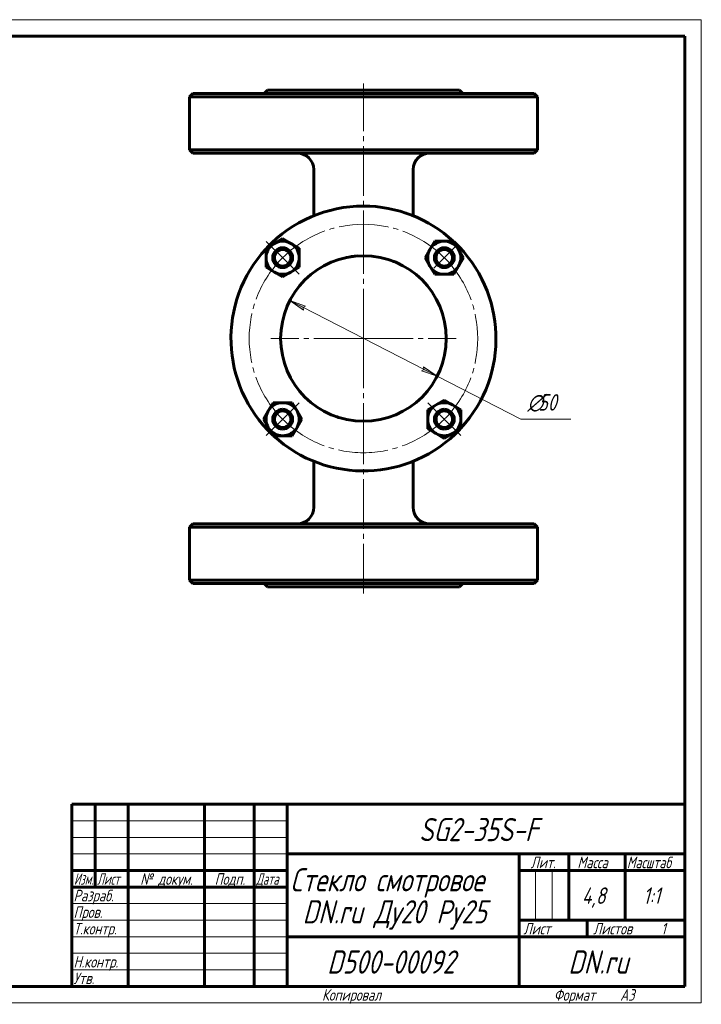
# Model space of a CAD drawing. Header units: millimetres. Extents: x 0 to 420, y 0 to 297.
# Tile 3 of 3: x 214 to 420, y 0 to 297. Entities that reach past the tile are written whole.
import ezdxf

# ---------------------------------------------------------------- set-up
doc = ezdxf.new("R2010")
doc.units = ezdxf.units.MM
for name, pattern in [('K5LT_AXLED', [19.5, 15, -1.5, 1.5, -1.5]), ('K5LT_BASIC', [0]), ('K5LT_THIN', [0])]:
    doc.linetypes.add(name, pattern=pattern)
doc.layers.add('Системный слой', color=7, linetype='Continuous')
doc.layers.add('Системный слой (1)', color=7, linetype='Continuous', true_color=0x6c6c6c)
doc.styles.add('KDIMTEXTSTYLE', font='GOST_AU.SHX', dxfattribs={"width": 0.96, "oblique": 15, "height": 5})
doc.styles.add('KTEXTSTYLE', font='GOST_AU.SHX', dxfattribs={"width": 0.96, "height": 5})
doc.dimstyles.new('KDIMSTYLE (1.00)', dxfattribs={"dimtxt": 5, "dimasz": 1, "dimexe": 2, "dimexo": 0, "dimgap": 1, "dimtad": 1, "dimtxsty": 'KDIMTEXTSTYLE', "dimsah": 1, "dimcen": 0, "dimdle": 1, "dimadec": 0, "dimazin": 0, "dimtfac": 0.667, "dimtmove": 0, "dimatfit": 3, "dimfxl": 1, "dimtvp": 1, "dimtolj": 1, "dimtzin": 0, "dimarcsym": 0})

# ---------------------------------------------------------------- blocks, each defined once
blk = doc.blocks.new('U47')
at = {"layer": 'Системный слой (1)', "linetype": 'K5LT_BASIC', "lineweight": 60}
for p, q in [((328.91, 178.2), (328.8, 178.15)), ((328.99, 178.24), (328.91, 178.2)), ((329.05, 178.27), (328.99, 178.24))]:
    blk.add_line(p, q, dxfattribs=at)
blk = doc.blocks.new('U48')
at = {"layer": 'Системный слой (1)', "linetype": 'K5LT_BASIC', "lineweight": 60}
for p, q in [((326.83, 224.1), (327.09, 224)), ((327.09, 224), (327.33, 223.91)), ((327.33, 223.91), (327.55, 223.82))]:
    blk.add_line(p, q, dxfattribs=at)
blk = doc.blocks.new('U49')
at = {"layer": 'Системный слой (1)', "linetype": 'K5LT_BASIC', "lineweight": 60}
for start, end in [(90, 136.6424), (47.297, 90), (317.297, 46.6424), (137.297, 226.6424), (227.297, 316.6424)]:
    blk.add_arc((318.02, 200.7), 40, start, end, dxfattribs=at)
blk = doc.blocks.new('U50')
at = {"layer": 'Системный слой (1)', "linetype": 'K5LT_BASIC', "lineweight": 60}
for p, q in [((310.05, 177.01), (309.64, 177.15)), ((310.49, 176.86), (310.05, 177.01)), ((310.96, 176.72), (310.49, 176.86))]:
    blk.add_line(p, q, dxfattribs=at)
blk = doc.blocks.new('U51')
at = {"layer": 'Системный слой (1)', "linetype": 'K5LT_BASIC', "lineweight": 60}
for p, q in [((328.91, 178.2), (328.8, 178.15)), ((328.99, 178.24), (328.91, 178.2)), ((329.05, 178.27), (328.99, 178.24))]:
    blk.add_line(p, q, dxfattribs=at)
blk = doc.blocks.new('U52')
at = {"layer": 'Системный слой (1)', "linetype": 'K5LT_BASIC', "lineweight": 60}
for p, q in [((326.83, 224.1), (327.09, 224)), ((327.09, 224), (327.33, 223.91)), ((327.33, 223.91), (327.55, 223.82))]:
    blk.add_line(p, q, dxfattribs=at)
blk = doc.blocks.new('U53')
at = {"layer": 'Системный слой (1)', "linetype": 'K5LT_BASIC', "lineweight": 60}
for p, q in [((313.61, 225.31), (314.4, 225.44)), ((314.4, 225.44), (315.23, 225.55)), ((315.23, 225.55), (316.08, 225.63))]:
    blk.add_line(p, q, dxfattribs=at)
blk = doc.blocks.new('U54')
at = {"layer": 'Системный слой (1)', "linetype": 'K5LT_BASIC', "lineweight": 60}
for p, q in [((310.05, 177.01), (309.64, 177.15)), ((310.49, 176.86), (310.05, 177.01)), ((310.96, 176.72), (310.49, 176.86))]:
    blk.add_line(p, q, dxfattribs=at)
blk = doc.blocks.new('U55')
at = {"layer": 'Системный слой (1)', "linetype": 'K5LT_AXLED', "lineweight": 18}
for q in [(318.02, 228.7), (290.02, 200.7), (346.02, 200.7), (318.02, 172.7)]:
    blk.add_line((318.02, 200.7), q, dxfattribs=at)
blk = doc.blocks.new('D6')
at = {"layer": 'Системный слой (1)'}
for points in [[(300.53, 210.43), (295.78, 212.13), (299.93, 209.26), (299.79, 210.07)], [(340.26, 189.28), (336.11, 192.15), (336.26, 191.34), (335.51, 190.98)]]:
    blk.add_hatch(color=256, dxfattribs=at).paths.add_polyline_path(points)
at = {"layer": 'Системный слой (1)', "linetype": 'K5LT_THIN', "lineweight": 18}
for p, q in [((295.78, 212.13), (300.53, 210.43)), ((299.93, 209.26), (295.78, 212.13)), ((295.78, 212.13), (340.26, 189.28)), ((300.53, 210.43), (299.79, 210.07)), ((299.79, 210.07), (299.93, 209.26)), ((335.51, 190.98), (336.26, 191.34)), ((340.26, 189.28), (335.51, 190.98)), ((336.26, 191.34), (336.11, 192.15)), ((336.11, 192.15), (340.26, 189.28)), ((340.26, 189.28), (365.52, 176.31))]:
    blk.add_line(p, q, dxfattribs=at)
blk.add_wipeout([(367.52, 177.31), (367.52, 184.69), (378.16, 184.69), (378.16, 177.31)]).dxf.layer = 'Системный слой (1)'
blk.add_line((365.52, 176.31), (380.6, 176.31), dxfattribs=at)
at = {"layer": 'Системный слой (1)', "char_height": 5, "attachment_point": 1, "style": 'KTEXTSTYLE'}
for s, insert in [('\\H5.0;\\W1.000;\\Q15;\\Q15;\\W0.960;∅', (367.52, 183.9)), ('\\H5.0;\\W1.000;\\Q15;\\Q15;\\W0.960;50', (370.83, 183.9))]:
    blk.add_mtext(s, dxfattribs=dict(at, insert=insert))
blk = doc.blocks.new('KDIMARROW_01')
at = {"layer": 'Системный слой'}
blk.add_hatch(color=0, dxfattribs=at).paths.add_polyline_path([(0, 0), (-5, 0.66), (-4.5, 0), (-5, -0.66)])
at = {"layer": 'Системный слой', "color": 0, "linetype": 'K5LT_THIN', "lineweight": 18}
for p, q in [((-4.5, 0), (-5, 0.66)), ((-5, 0.66), (0, 0)), ((0, 0), (-5, -0.66)), ((-5, -0.66), (-4.5, 0))]:
    blk.add_line(p, q, dxfattribs=at)
at = {"layer": 'Системный слой (1)', "color": 0, "linetype": 'K5LT_THIN', "lineweight": 18}
blk.add_line((318.02, 200.7), (317.02, 200.7), dxfattribs=at)
blk = doc.blocks.new('U56')
at = {"layer": 'Системный слой (1)', "linetype": 'K5LT_AXLED', "lineweight": 18}
for p, q in [((293.63, 225.1), (288.68, 230.05)), ((342.42, 225.1), (345.6, 228.28)), ((298.58, 220.15), (293.63, 225.1)), ((339.23, 221.92), (342.42, 225.1)), ((298.58, 181.26), (293.63, 176.31)), ((337.47, 181.26), (342.42, 176.31)), ((293.63, 176.31), (288.68, 171.36)), ((342.42, 176.31), (347.37, 171.36))]:
    blk.add_line(p, q, dxfattribs=at)
for start, end in [(45, 135), (135, 225), (315, 45), (225, 315)]:
    blk.add_arc((318.02, 200.7), 34.5, start, end, dxfattribs=at)
blk = doc.blocks.new('U57')
at = {"linetype": 'K5LT_THIN', "lineweight": 18}
for p, q in [((0, 297), (420, 297)), ((420, 297), (420, 0)), ((230, 55), (295, 55)), ((230, 50), (295, 50)), ((230, 45), (295, 45)), ((369.96, 25), (369.96, 40)), ((374.98, 25), (374.98, 40)), ((230, 30), (295, 30)), ((230, 25), (295, 25)), ((230, 20), (295, 20)), ((230, 15), (295, 15)), ((230, 10), (295, 10)), ((420, 0), (0, 0))]:
    blk.add_line(p, q, dxfattribs=at)
at = {"linetype": 'K5LT_BASIC', "lineweight": 60}
for p, q in [((20, 292), (415, 292)), ((415, 292), (415, 5)), ((230, 60), (415, 60)), ((230, 5), (230, 60)), ((237, 35), (237, 60)), ((247, 5), (247, 60)), ((270, 5), (270, 60)), ((285, 5), (285, 60)), ((295, 5), (295, 60)), ((295, 45), (415, 45)), ((365, 5), (365, 45)), ((380, 25), (380, 45)), ((397, 25), (397, 45)), ((230, 40), (295, 40)), ((365, 40), (380, 40)), ((380, 40), (415, 40)), ((230, 35), (295, 35)), ((365, 25), (415, 25)), ((385.57, 20), (385.57, 25)), ((295, 20), (365, 20)), ((365, 20), (415, 20)), ((415, 5), (20, 5))]:
    blk.add_line(p, q, dxfattribs=at)
at = {"attachment_point": 1, "style": 'KTEXTSTYLE'}
for s, insert, char_height in [('\\H5.0;\\W1.000;\\Q15;\\Q15;\\W0.960;\\H7.00;SG2-35S-F', (334.83, 55.86), 7), ('\\H5.0;\\W1.000;\\Q15;\\Q15;\\W0.960;\\H3.50;Лит.', (368.47, 44.18), 3.5), ('\\H5.0;\\W1.000;\\Q15;\\Q15;\\W0.960;\\H3.50;Масса', (382.58, 44.18), 3.5), ('\\H5.0;\\W1.000;\\Q15;\\Q15;\\W0.926;\\H3.50;Масштаб', (397.52, 44.18), 3.5), ('\\H5.0;\\W1.000;\\Q15;\\Q15;\\W0.786;\\H3.50;Изм.', (230.62, 39.18), 3.5), ('\\H5.0;\\W1.000;\\Q15;\\Q15;\\W0.800;\\H3.50;Лист', (237.61, 39.18), 3.5), ('\\H5.0;\\W1.000;\\Q15;\\Q15;\\W0.960;\\H3.50;№ докум.', (250.63, 39.18), 3.5), ('\\H5.0;\\W1.000;\\Q15;\\Q15;\\W0.960;\\H3.50;Подп.', (273.1, 39.18), 3.5), ('\\H5.0;\\W1.000;\\Q15;\\Q15;\\W0.800;\\H3.50;Дата', (285.61, 39.18), 3.5), ('\\H5.0;\\W1.000;\\Q15;\\Q15;\\W0.960;\\H7.00;Стекло смотровое', (295.94, 40.69), 7), ('\\H5.0;\\W1.000;\\Q15;\\Q15;\\W0.960;\\H3.50;Разраб.', (230.5, 34.18), 3.5), ('\\H5.0;\\W1.000;\\Q15;\\Q15;\\W0.960;4,8', (383.95, 34.9), 5), ('\\H5.0;\\W1.000;\\Q15;\\Q15;\\W0.960;1:1', (402.44, 34.9), 5), ('\\H5.0;\\W1.000;\\Q15;\\Q15;\\W0.960;\\H7.00;DN.ru Ду20 Ру25', (299.65, 31.02), 7), ('\\H5.0;\\W1.000;\\Q15;\\Q15;\\W0.960;\\H3.50;Пров.', (230.5, 29.18), 3.5), ('\\H5.0;\\W1.000;\\Q15;\\Q15;\\W0.960;\\H3.50;Т.контр.', (230.5, 24.18), 3.5), ('\\H5.0;\\W1.000;\\Q15;\\Q15;\\W0.960;\\H3.50;Лист', (366.32, 24.18), 3.5), ('\\H5.0;\\W1.000;\\Q15;\\Q15;\\W0.960;\\H3.50;Листов', (387.36, 24.18), 3.5), ('\\H5.0;\\W1.000;\\Q15;\\Q15;\\W0.960;\\H3.50;1', (407.91, 24.18), 3.5), ('\\H5.0;\\W1.000;\\Q15;\\Q15;\\W0.960;\\H7.00;D500-00092', (307.06, 15.86), 7), ('\\H5.0;\\W1.000;\\Q15;\\Q15;\\W0.960;\\H7.00;DN.ru', (379.84, 15.86), 7), ('\\H5.0;\\W1.000;\\Q15;\\Q15;\\W0.960;\\H3.50;Н.контр.', (230.5, 14.18), 3.5), ('\\H5.0;\\W1.000;\\Q15;\\Q15;\\W0.960;\\H3.50;Утв.', (230.5, 9.18), 3.5), ('\\H5.0;\\W1.000;\\Q15;\\Q15;\\W0.960;\\H3.50;Копировал', (305.5, 4.18), 3.5), ('\\H5.0;\\W1.000;\\Q15;\\Q15;\\W0.960;\\H3.50;Формат', (375.5, 4.18), 3.5), ('\\H5.0;\\W1.000;\\Q15;\\Q15;\\W0.960;\\H3.50;A3', (395.5, 4.18), 3.5)]:
    blk.add_mtext(s, dxfattribs=dict(at, insert=insert, char_height=char_height))

msp = doc.modelspace()

# ---------------------------------------------------------------- linework, layer by layer
at = {"layer": 'Системный слой (1)', "linetype": 'K5LT_AXLED', "lineweight": 18}
for p, q in [((318.021, 224.321), (318.021, 277.704)), ((318.021, 123.704), (318.021, 177.087))]:
    msp.add_line(p, q, dxfattribs=at)
at = {"layer": 'Системный слой (1)', "linetype": 'K5LT_BASIC', "lineweight": 60}
for p, q in [((266.521, 274.704), (265.521, 273.704)), ((265.521, 273.704), (318.021, 273.704)), ((265.521, 257.704), (265.521, 273.704)), ((369.521, 274.704), (266.521, 274.704)), ((289.021, 275.704), (288.021, 274.704)), ((289.021, 275.704), (347.021, 275.704)), ((318.021, 273.704), (370.521, 273.704)), ((347.021, 275.704), (348.021, 274.704)), ((369.521, 274.704), (370.521, 273.704)), ((370.521, 257.704), (370.521, 273.704)), ((266.521, 256.704), (265.521, 257.704)), ((318.021, 257.704), (265.521, 257.704)), ((266.521, 256.704), (369.521, 256.704)), ((370.521, 257.704), (318.021, 257.704)), ((369.521, 256.704), (370.521, 257.704)), ((303.021, 237.785), (303.021, 251.704)), ((333.021, 237.785), (333.021, 251.704)), ((288.626, 227.986), (291.126, 229.429)), ((291.126, 229.429), (293.626, 230.873)), ((293.626, 230.873), (296.126, 229.429)), ((296.126, 229.429), (298.626, 227.986)), ((338.086, 227.599), (339.529, 230.099)), ((339.529, 230.099), (342.416, 230.099)), ((342.416, 230.099), (345.303, 230.099)), ((345.303, 230.099), (346.746, 227.599)), ((288.626, 225.099), (288.626, 227.986)), ((298.626, 227.986), (298.626, 225.099)), ((336.642, 225.099), (338.086, 227.599)), ((346.746, 227.599), (348.19, 225.099)), ((288.626, 222.213), (288.626, 225.099)), ((298.626, 225.099), (298.626, 222.213)), ((329.132, 223.099), (329.107, 223.112)), ((338.086, 222.599), (336.642, 225.099)), ((348.19, 225.099), (346.746, 222.599)), ((291.126, 220.769), (288.626, 222.213)), ((293.626, 219.326), (291.126, 220.769)), ((296.126, 220.769), (293.626, 219.326)), ((298.626, 222.213), (296.126, 220.769)), ((339.529, 220.099), (338.086, 222.599)), ((342.416, 220.099), (339.529, 220.099)), ((345.303, 220.099), (342.416, 220.099)), ((346.746, 222.599), (345.303, 220.099)), ((339.916, 180.639), (342.416, 182.082)), ((342.416, 182.082), (344.916, 180.639)), ((287.852, 176.309), (289.296, 178.809)), ((289.296, 178.809), (290.739, 181.309)), ((290.739, 181.309), (293.626, 181.309)), ((293.626, 181.309), (296.512, 181.309)), ((296.512, 181.309), (297.956, 178.809)), ((297.956, 178.809), (299.399, 176.309)), ((337.416, 179.196), (339.916, 180.639)), ((337.416, 176.309), (337.416, 179.196)), ((344.916, 180.639), (347.416, 179.196)), ((347.416, 179.196), (347.416, 176.309)), ((289.296, 173.809), (287.852, 176.309)), ((299.399, 176.309), (297.956, 173.809)), ((337.416, 173.422), (337.416, 176.309)), ((347.416, 176.309), (347.416, 173.422)), ((290.739, 171.309), (289.296, 173.809)), ((297.956, 173.809), (296.512, 171.309)), ((339.916, 171.979), (337.416, 173.422)), ((347.416, 173.422), (344.916, 171.979)), ((293.626, 171.309), (290.739, 171.309)), ((296.512, 171.309), (293.626, 171.309)), ((342.416, 170.535), (339.916, 171.979)), ((344.916, 171.979), (342.416, 170.535)), ((303.021, 149.704), (303.021, 163.623)), ((333.021, 149.704), (333.021, 163.623)), ((266.521, 144.704), (265.521, 143.704)), ((265.521, 143.704), (318.021, 143.704)), ((265.521, 127.704), (265.521, 143.704)), ((369.521, 144.704), (266.521, 144.704)), ((318.021, 143.704), (370.521, 143.704)), ((369.521, 144.704), (370.521, 143.704)), ((370.521, 127.704), (370.521, 143.704)), ((266.521, 126.704), (265.521, 127.704)), ((318.021, 127.704), (265.521, 127.704)), ((266.521, 126.704), (369.521, 126.704)), ((289.021, 125.704), (288.021, 126.704)), ((289.021, 125.704), (347.021, 125.704)), ((370.521, 127.704), (318.021, 127.704)), ((347.021, 125.704), (348.021, 126.704)), ((369.521, 126.704), (370.521, 127.704))]:
    msp.add_line(p, q, dxfattribs=at)
for centre in [(293.626, 225.099), (342.416, 225.099), (293.626, 176.309), (342.416, 176.309)]:
    msp.add_circle(centre, 2.5, dxfattribs=at)
for centre, radius, start, end in [((298.021, 251.704), 5, 0, 90), ((338.021, 251.704), 5, 90, 180), ((293.626, 225.099), 5, 120, 180), ((293.626, 225.099), 5, 60, 120), ((293.626, 225.099), 5, 0, 60), ((342.416, 225.099), 5, 90, 150), ((342.416, 225.099), 5, 30, 90), ((293.626, 225.099), 3, 90, 270), ((293.626, 225.099), 3, 270, 90), ((342.416, 225.099), 5, 150, 210), ((342.416, 225.099), 3, 90, 270), ((342.416, 225.099), 3, 270, 90), ((342.416, 225.099), 5, 330, 30), ((293.626, 225.099), 5, 180, 240), ((318.021, 200.704), 25, 0, 270), ((293.626, 225.099), 5, 300, 0), ((306.021, 224.891), 2, 296.3878, 297.56749), ((293.626, 225.099), 5, 240, 300), ((342.416, 225.099), 5, 210, 270), ((342.416, 225.099), 5, 270, 330), ((318.021, 200.704), 25, 270, 0), ((293.626, 176.309), 5, 150, 210), ((293.626, 176.309), 5, 90, 150), ((293.626, 176.309), 3, 90, 270), ((293.626, 176.309), 5, 30, 90), ((293.626, 176.309), 3, 270, 90), ((293.626, 176.309), 5, 330, 30), ((342.416, 176.309), 5, 120, 180), ((342.416, 176.309), 3, 90, 270), ((342.416, 176.309), 5, 60, 120), ((342.416, 176.309), 3, 270, 90), ((342.416, 176.309), 5, 0, 60), ((306.021, 176.517), 2, 62.45627, 63.6122), ((342.416, 176.309), 5, 180, 240), ((342.416, 176.309), 5, 300, 0), ((293.626, 176.309), 5, 210, 270), ((293.626, 176.309), 5, 270, 330), ((342.416, 176.309), 5, 240, 300), ((298.021, 149.704), 5, 270, 0), ((338.021, 149.704), 5, 180, 270)]:
    msp.add_arc(centre, radius, start, end, dxfattribs=at)
for points, knots in [([(306.946, 223.118), (306.943, 223.116), (306.944, 223.117), (306.956, 223.123), (306.967, 223.128), (306.984, 223.137), (306.985, 223.138), (306.989, 223.139), (306.99, 223.14), (306.994, 223.142), (306.996, 223.143), (306.999, 223.145), (307, 223.145), (307.003, 223.147), (307.005, 223.148), (307.008, 223.149), (307.009, 223.15), (307.012, 223.151), (307.013, 223.152), (307.016, 223.153), (307.017, 223.153), (307.019, 223.155), (307.02, 223.155), (307.022, 223.156), (307.023, 223.157), (307.025, 223.158), (307.026, 223.158), (307.027, 223.159), (307.028, 223.159), (307.03, 223.16), (307.03, 223.16), (307.032, 223.161), (307.032, 223.161), (307.034, 223.162), (307.034, 223.162), (307.036, 223.163), (307.036, 223.163), (307.037, 223.164), (307.037, 223.164), (307.038, 223.164), (307.039, 223.165), (307.041, 223.166), (307.042, 223.166), (307.046, 223.168), (307.048, 223.169), (307.056, 223.173), (307.061, 223.176), (307.077, 223.184), (307.089, 223.189), (307.125, 223.207), (307.151, 223.22), (307.201, 223.244), (307.224, 223.255), (307.247, 223.266)], [0, 0, 0, 0, 4.4, 4.4, 8.8, 8.8, 9.2367385, 9.2367385, 9.7036541, 9.7036541, 10.1213931, 10.1213931, 10.4951348, 10.4951348, 10.8295131, 10.8295131, 11.1286739, 11.1286739, 11.3963264, 11.3963264, 11.6357891, 11.6357891, 11.850031, 11.850031, 12.0417085, 12.0417085, 12.213198, 12.213198, 12.3666258, 12.3666258, 12.5038943, 12.5038943, 12.6267053, 12.6267053, 12.7365816, 12.7365816, 12.8464579, 12.8464579, 12.9144765, 12.9144765, 13.029585, 13.029585, 13.2493374, 13.2493374, 13.6836102, 13.6836102, 14.5416913, 14.5416913, 16.2369248, 16.2369248, 19.5855341, 19.5855341, 22, 22, 22, 22]), ([(306.946, 223.118), (306.943, 223.116), (306.944, 223.117), (306.956, 223.123), (306.967, 223.128), (306.984, 223.137), (306.985, 223.138), (306.989, 223.139), (306.99, 223.14), (306.994, 223.142), (306.996, 223.143), (306.999, 223.145), (307, 223.145), (307.003, 223.147), (307.005, 223.148), (307.008, 223.149), (307.009, 223.15), (307.012, 223.151), (307.013, 223.152), (307.016, 223.153), (307.017, 223.153), (307.019, 223.155), (307.02, 223.155), (307.022, 223.156), (307.023, 223.157), (307.025, 223.158), (307.026, 223.158), (307.027, 223.159), (307.028, 223.159), (307.03, 223.16), (307.03, 223.16), (307.032, 223.161), (307.032, 223.161), (307.034, 223.162), (307.034, 223.162), (307.036, 223.163), (307.036, 223.163), (307.037, 223.164), (307.037, 223.164), (307.038, 223.164), (307.039, 223.165), (307.041, 223.166), (307.042, 223.166), (307.046, 223.168), (307.048, 223.169), (307.056, 223.173), (307.061, 223.176), (307.077, 223.184), (307.089, 223.189), (307.125, 223.207), (307.151, 223.22), (307.201, 223.244), (307.224, 223.255), (307.247, 223.266)], [0, 0, 0, 0, 4.4, 4.4, 8.8, 8.8, 9.2367378, 9.2367378, 9.7036535, 9.7036535, 10.1213926, 10.1213926, 10.4951344, 10.4951344, 10.8295128, 10.8295128, 11.1286736, 11.1286736, 11.3963262, 11.3963262, 11.6357889, 11.6357889, 11.8500309, 11.8500309, 12.0417083, 12.0417083, 12.2131979, 12.2131979, 12.3666257, 12.3666257, 12.5038942, 12.5038942, 12.6267052, 12.6267052, 12.7365815, 12.7365815, 12.8464578, 12.8464578, 12.9144764, 12.9144764, 13.0295849, 13.0295849, 13.2493374, 13.2493374, 13.6836101, 13.6836101, 14.5416912, 14.5416912, 16.2369247, 16.2369247, 19.585534, 19.585534, 22, 22, 22, 22]), ([(328.924, 223.202), (328.927, 223.201), (328.931, 223.199), (328.941, 223.194), (328.947, 223.191), (328.963, 223.183), (328.972, 223.179), (328.997, 223.167), (329.012, 223.159), (329.043, 223.144), (329.058, 223.137), (329.082, 223.124), (329.091, 223.12), (329.104, 223.114), (329.105, 223.113), (329.107, 223.112), (329.107, 223.112), (329.107, 223.112), (329.109, 223.111), (329.108, 223.111)], [0, 0, 0, 0, 0.3783088, 0.3783088, 1.0088234, 1.0088234, 2.0176468, 2.0176468, 3.9091906, 3.9091906, 6.4845614, 6.4845614, 9.0599322, 9.0599322, 11.3905022, 11.3905022, 11.3907739, 11.3907739, 12.876854, 12.876854, 12.876854, 12.876854]), ([(328.924, 223.202), (328.927, 223.201), (328.931, 223.199), (328.941, 223.194), (328.947, 223.191), (328.963, 223.183), (328.972, 223.179), (328.997, 223.167), (329.012, 223.159), (329.043, 223.144), (329.058, 223.137), (329.082, 223.124), (329.091, 223.12), (329.104, 223.114), (329.105, 223.113), (329.107, 223.112), (329.107, 223.112), (329.107, 223.112), (329.109, 223.111), (329.108, 223.111)], [0, 0, 0, 0, 0.3783088, 0.3783088, 1.0088234, 1.0088234, 2.0176468, 2.0176468, 3.9091906, 3.9091906, 6.4845614, 6.4845614, 9.0599322, 9.0599322, 11.3897922, 11.3897922, 11.3907739, 11.3907739, 12.876854, 12.876854, 12.876854, 12.876854]), ([(307.262, 178.135), (307.261, 178.136), (307.26, 178.136), (307.251, 178.14), (307.243, 178.144), (307.23, 178.15), (307.224, 178.153), (307.214, 178.158), (307.209, 178.16), (307.201, 178.164), (307.197, 178.166), (307.191, 178.169), (307.188, 178.171), (307.183, 178.173), (307.181, 178.174), (307.177, 178.176), (307.175, 178.177), (307.171, 178.179), (307.17, 178.179), (307.167, 178.18), (307.166, 178.181), (307.164, 178.182), (307.163, 178.183), (307.161, 178.183), (307.16, 178.184), (307.159, 178.185), (307.158, 178.185), (307.157, 178.186), (307.156, 178.186), (307.153, 178.187), (307.151, 178.188), (307.146, 178.191), (307.142, 178.193), (307.132, 178.198), (307.126, 178.201), (307.106, 178.21), (307.094, 178.216), (307.06, 178.233), (307.04, 178.243), (307.001, 178.263), (306.983, 178.272), (306.957, 178.285), (306.95, 178.288), (306.946, 178.29), (306.946, 178.291), (306.945, 178.291), (306.943, 178.292), (306.945, 178.291)], [0, 0, 0, 0, 0.1176895, 0.1176895, 0.833267, 0.833267, 1.4105828, 1.4105828, 1.8763513, 1.8763513, 2.2521253, 2.2521253, 2.5552934, 2.5552934, 2.7998842, 2.7998842, 2.9972159, 2.9972159, 3.1564197, 3.1564197, 3.2848626, 3.2848626, 3.3884882, 3.3884882, 3.4921137, 3.4921137, 3.556263, 3.556263, 3.6648233, 3.6648233, 3.8720748, 3.8720748, 4.2816432, 4.2816432, 5.0909109, 5.0909109, 6.689708, 6.689708, 9.8478256, 9.8478256, 14.0478256, 14.0478256, 18.2478256, 18.2478256, 18.8420718, 18.8420718, 21, 21, 21, 21]), ([(307.262, 178.135), (307.261, 178.136), (307.26, 178.136), (307.251, 178.14), (307.243, 178.144), (307.23, 178.15), (307.224, 178.153), (307.214, 178.158), (307.209, 178.16), (307.201, 178.164), (307.197, 178.166), (307.191, 178.169), (307.188, 178.171), (307.183, 178.173), (307.181, 178.174), (307.177, 178.176), (307.175, 178.177), (307.171, 178.179), (307.17, 178.179), (307.167, 178.18), (307.166, 178.181), (307.164, 178.182), (307.163, 178.183), (307.161, 178.183), (307.16, 178.184), (307.159, 178.185), (307.158, 178.185), (307.157, 178.186), (307.156, 178.186), (307.153, 178.187), (307.151, 178.188), (307.146, 178.191), (307.142, 178.193), (307.132, 178.198), (307.126, 178.201), (307.106, 178.21), (307.094, 178.216), (307.06, 178.233), (307.04, 178.243), (307.001, 178.263), (306.983, 178.272), (306.957, 178.285), (306.95, 178.288), (306.946, 178.29), (306.946, 178.291), (306.945, 178.291), (306.943, 178.292), (306.945, 178.291)], [0, 0, 0, 0, 0.1176895, 0.1176895, 0.833267, 0.833267, 1.4105828, 1.4105828, 1.8763513, 1.8763513, 2.2521253, 2.2521253, 2.5552934, 2.5552934, 2.7998842, 2.7998842, 2.9972159, 2.9972159, 3.1564197, 3.1564197, 3.2848626, 3.2848626, 3.3884882, 3.3884882, 3.4921137, 3.4921137, 3.556263, 3.556263, 3.6648233, 3.6648233, 3.8720748, 3.8720748, 4.2816432, 4.2816432, 5.0909109, 5.0909109, 6.689708, 6.689708, 9.8478256, 9.8478256, 14.0478256, 14.0478256, 18.2478256, 18.2478256, 18.8420718, 18.8420718, 21, 21, 21, 21])]:
    msp.add_open_spline(points, degree=3, knots=knots, dxfattribs=at)

# ---------------------------------------------------------------- block references
at = {"layer": 'Системный слой (1)'}
for name in ['U49', 'U55', 'U53', 'U48', 'U52', 'U50', 'U54', 'U47', 'U51']:
    msp.add_blockref(name, (0, 0), dxfattribs=at)

# ---------------------------------------------------------------- next in the draw order: dimensions: what is measured, and where the dimension line sits
dim = msp.add_diameter_dim_2p(p1=(295.782, 212.125), p2=(340.259, 189.283), dimstyle='KDIMSTYLE (1.00)', override={"dimtih": 1, "dimtoh": 1, "dimpost": '\\H5.0;\\W0.960;\\Q15;<>', "dimblk1": 'KDIMARROW_01', "dimblk2": 'KDIMARROW_01', "dimtol": 1, "dimtp": 0, "dimtm": 0, "dimtdec": 5, "dimtmove": 1, "dimatfit": 2, "dimtolj": 1}, dxfattribs=at)
dim.commit()
dim.dimension.update_dxf_attribs({"geometry": 'D6', "text_midpoint": (367.521, 176.309), "dimtype": 163})

# ---------------------------------------------------------------- next in the draw order: block references
msp.add_blockref('U57', (0, 0))
msp.add_blockref('U56', (0, 0), dxfattribs=at)

doc.saveas('drawing.dxf')
